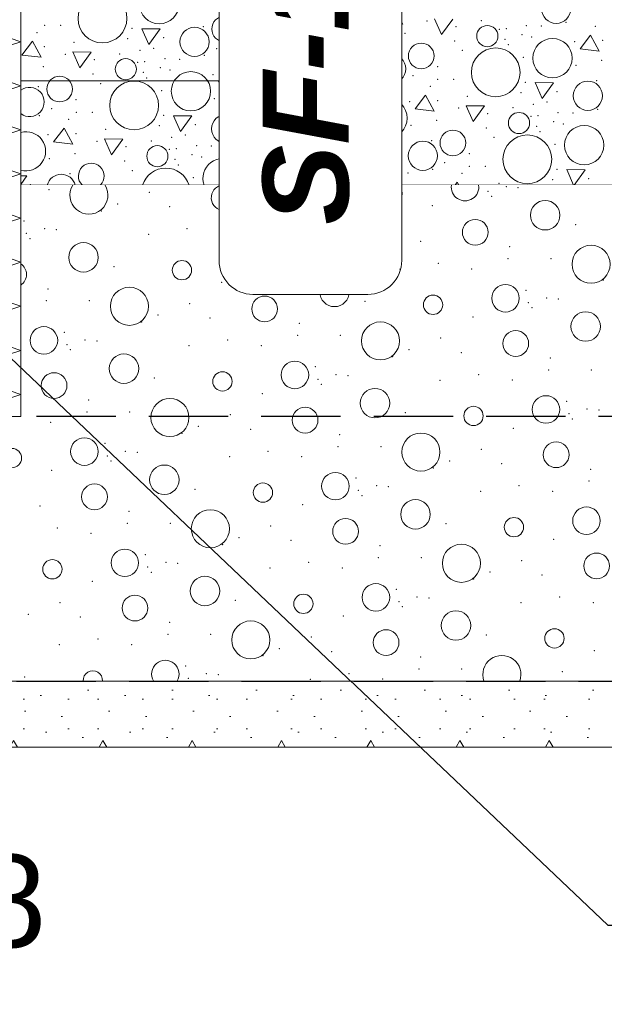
# Model space of a CAD drawing. Header units: millimetres. Extents: x -12989 to 381814, y -50461 to 30884.
# Tile 81 of 111: x 378537 to 379421, y -47749 to -46261. Entities that reach past the tile are written whole.
import ezdxf

# ---------------------------------------------------------------- set-up
doc = ezdxf.new("R2010")
doc.units = ezdxf.units.MM
doc.header["$MEASUREMENT"] = 0
doc.linetypes.add('Krawędzie ukryte', pattern=[170, 120, -50])
doc.linetypes.add('Wipeout_Contour', pattern=[1000, 0, -1000])
for name, color, linetype, lineweight in [('0_Nr_pióra__21', 7, 'Continuous', 25), ('A_OZN_ODNOSNIKI_Nr_pióra__6', 7, 'Continuous', 13), ('A_OZN_ODNOSNIKI_Nr_pióra__85', 7, 'Continuous', 13), ('A_WYPEŁNIENIA RYSUNKI_Nr_pióra__18', 9, 'Continuous', 13), ('Nowe_A__SCIANY_Nr_pióra__27', 7, 'Continuous', 25), ('Nowe_A__SCIANY_Nr_pióra__47', 7, 'Continuous', 15), ('Nowe_A__STROPY_Nr_pióra__69', 7, 'Continuous', 13), ('Nowe_A_OZN_ODNOSNIKI_Nr_pióra__85', 7, 'Continuous', 13), ('Nowe_A_WYM_Nr_pióra__1', 7, 'Continuous', 13), ('Nowe_A_WYM_Nr_pióra__45', 7, 'Continuous', 15), ('Nowe_A_WYM_Nr_pióra__85', 7, 'Continuous', 13)]:
    doc.layers.add(name, color=color, linetype=linetype, lineweight=lineweight)
for name, color, linetype in [('A_OZN_ODNOSNIKI', 7, 'Continuous'), ('A_WYPEŁNIENIA RYSUNKI', 7, 'Continuous'), ('Nowe_A__SCIANY', 7, 'Continuous'), ('Nowe_A__STROPY', 7, 'Continuous'), ('Nowe_A_WYM', 7, 'Continuous')]:
    doc.layers.add(name, color=color, linetype=linetype)
for name, color, linetype, lineweight, true_color in [('A_WYPEŁNIENIA RYSUNKI_Nr_pióra__242', 7, 'Continuous', 13, 0xa7a7a7), ('Nowe_A__SCIANY_Nr_pióra__169', 7, 'Continuous', 5, 0x6a6a6a), ('Nowe_A__SCIANY_Nr_pióra__174', 7, 'Continuous', 5, 0x6a6a6a), ('Nowe_A__STROPY_Nr_pióra__173', 7, 'Continuous', 5, 0x6a6a6a), ('Nowe_A__STROPY_Nr_pióra__178', 7, 'Continuous', 5, 0x6a6a6a)]:
    doc.layers.add(name, color=color, linetype=linetype, lineweight=lineweight, true_color=true_color)
doc.styles.add('STYL_AUTOMATYCZNY_4', font='arial.ttf')
doc.styles.add('STYL_AUTOMATYCZNY_8', font='arial.ttf')
doc.dimstyles.new('STYL_AUTOMATYCZNY__1', dxfattribs={"dimtxt": 139.999998, "dimasz": 57, "dimexe": 0.18, "dimexo": 0.0625, "dimgap": 0, "dimtad": 1, "dimtih": 1, "dimtoh": 1, "dimdec": 0, "dimlfac": 0.1, "dimzin": 0, "dimdsep": 46, "dimtxsty": 'STYL_AUTOMATYCZNY_4', "dimblk": 'ARROWHEAD_6', "dimblk1": 'ARROWHEAD_6', "dimblk2": 'ARROWHEAD_6', "dimcen": 0.09, "dimse1": 1, "dimse2": 1, "dimclrd": 7, "dimclre": 7, "dimclrt": 7, "dimadec": 0, "dimazin": 0, "dimtfac": 1, "dimtdec": 4, "dimtmove": 0, "dimatfit": 3, "dimfxl": 0, "dimtolj": 1, "dimtzin": 0, "dimarcsym": 0})
doc.dimstyles.new('STYL_AUTOMATYCZNY__2', dxfattribs={"dimtxt": 139.999998, "dimasz": 57, "dimexe": 0.18, "dimexo": 0.0625, "dimgap": 0, "dimtad": 1, "dimdec": 0, "dimlfac": 0.1, "dimzin": 0, "dimdsep": 46, "dimtxsty": 'STYL_AUTOMATYCZNY_4', "dimblk": 'ARROWHEAD_6', "dimblk1": 'ARROWHEAD_6', "dimblk2": 'ARROWHEAD_6', "dimcen": 0.09, "dimse1": 1, "dimse2": 1, "dimclrd": 7, "dimclre": 7, "dimclrt": 7, "dimadec": 0, "dimazin": 0, "dimtfac": 1, "dimtdec": 4, "dimtmove": 0, "dimatfit": 3, "dimfxl": 0, "dimtolj": 1, "dimtzin": 0, "dimarcsym": 0})
doc.dimstyles.new('STYL_AUTOMATYCZNY__3', dxfattribs={"dimtxt": 0.18, "dimasz": 91.2, "dimexe": 0.18, "dimexo": 0.0625, "dimgap": 0, "dimtad": 0, "dimtih": 1, "dimtoh": 1, "dimdec": 4, "dimzin": 0, "dimdsep": 46, "dimcen": 0.09, "dimadec": 0, "dimazin": 0, "dimtfac": 1, "dimtdec": 4, "dimtmove": 0, "dimatfit": 3, "dimldrblk": 'ARROWHEAD_5', "dimfxl": 0, "dimtolj": 1, "dimtzin": 0, "dimarcsym": 0})

# ---------------------------------------------------------------- blocks, each defined once
blk = doc.blocks.new('*X26', base_point=(363535.4, -45960.6))
at = {"layer": 'Nowe_A__STROPY_Nr_pióra__178', "color": 251, "linetype": 'Continuous', "lineweight": 5, "true_color": 0x6a6a6a}
for p, q in [((379103, -46243.2), (379087.2, -46263.9)), ((379116.2, -46267.3), (379103, -46243.2)), ((379164.3, -46259.3), (379174.7, -46283.2)), ((379174.7, -46283.2), (379191.8, -46259.6)), ((378721.9, -46274.2), (378732.3, -46298.1)), ((378749.4, -46274.5), (378721.9, -46274.2)), ((378732.3, -46298.1), (378749.4, -46274.5)), ((379087.2, -46263.9), (379116.2, -46267.3)), ((379400.4, -46284), (379384.6, -46304.7)), ((379413.5, -46308.1), (379400.4, -46284)), ((378556.1, -46293.3), (378540.3, -46314)), ((378569.3, -46317.4), (378556.1, -46293.3)), ((378540.3, -46314), (378569.3, -46317.4)), ((378617.4, -46309.4), (378627.8, -46333.2)), ((378644.9, -46309.6), (378617.4, -46309.4)), ((378627.8, -46333.2), (378644.9, -46309.6)), ((379019.3, -46314.9), (379029.7, -46338.8)), ((379046.8, -46315.2), (379019.3, -46314.9)), ((379029.7, -46338.8), (379046.8, -46315.2)), ((379384.6, -46304.7), (379413.5, -46308.1)), ((378853.5, -46334), (378837.7, -46354.7)), ((378866.7, -46358.2), (378853.5, -46334)), ((378837.7, -46354.7), (378866.7, -46358.2)), ((378914.8, -46350.1), (378925.2, -46374)), ((378942.3, -46350.4), (378914.8, -46350.1)), ((378925.2, -46374), (378942.3, -46350.4)), ((379316.7, -46355.7), (379327.1, -46379.6)), ((379344.2, -46356), (379316.7, -46355.7)), ((379327.1, -46379.6), (379344.2, -46356)), ((379150.9, -46374.8), (379135.1, -46395.5)), ((379164, -46398.9), (379150.9, -46374.8)), ((379212.2, -46390.9), (379222.6, -46414.7)), ((379239.7, -46391.1), (379212.2, -46390.9)), ((379222.6, -46414.7), (379239.7, -46391.1)), ((378769.8, -46405.8), (378780.2, -46429.6)), ((378797.3, -46406), (378769.8, -46405.8)), ((378780.2, -46429.6), (378797.3, -46406)), ((379135.1, -46395.5), (379164, -46398.9)), ((378604, -46424.8), (378588.2, -46445.5)), ((378617.2, -46449), (378604, -46424.8)), ((378588.2, -46445.5), (378617.2, -46449)), ((378665.3, -46440.9), (378675.7, -46464.8)), ((378692.8, -46441.2), (378665.3, -46440.9)), ((378675.7, -46464.8), (378692.8, -46441.2)), ((379067.2, -46446.5), (379077.6, -46470.4)), ((379094.7, -46446.8), (379067.2, -46446.5)), ((379077.6, -46470.4), (379094.7, -46446.8)), ((378901.4, -46465.6), (378885.6, -46486.3)), ((378914.5, -46489.7), (378901.4, -46465.6)), ((378962.7, -46481.7), (378973.1, -46505.5)), ((378990.2, -46481.9), (378962.7, -46481.7)), ((378973.1, -46505.5), (378990.2, -46481.9)), ((378547.8, -46496.8), (378538.5, -46496.7)), ((378538.5, -46509.7), (378547.8, -46496.8)), ((378885.6, -46486.3), (378914.5, -46489.7)), ((379364.6, -46487.3), (379374.7, -46510.6)), ((379392.1, -46487.5), (379364.6, -46487.3)), ((379375.3, -46510.6), (379392.1, -46487.5)), ((379198.7, -46506.3), (379195.5, -46510.6)), ((379201.1, -46510.6), (379198.7, -46506.3))]:
    blk.add_line(p, q, dxfattribs=at)
for centre, radius in [((378748, -46237.2), 29.7), ((378662.1, -46258.7), 36.9), ((378946.9, -46244.6), 16), ((379348.3, -46244.1), 22.1), ((378846.9, -46274.7), 19.4), ((379045.4, -46278), 29.7), ((378801.4, -46294.1), 22.1), ((378959.5, -46299.4), 36.9), ((379244.2, -46285.4), 16), ((379342.7, -46318.7), 29.7), ((379144.2, -46315.4), 19.4), ((379256.9, -46340.2), 36.9), ((378697.4, -46335.4), 16), ((379098.8, -46334.9), 22.1), ((378597.4, -46365.5), 19.4), ((378795.9, -46368.8), 29.7), ((378710, -46390.2), 36.9), ((378994.7, -46376.2), 16), ((379396.2, -46375.6), 22.1), ((378894.7, -46406.2), 19.4), ((379093.2, -46409.5), 29.7), ((378849.3, -46425.7), 22.1), ((379007.4, -46431), 36.9), ((379292.1, -46416.9), 16), ((379390.6, -46450.3), 29.7), ((379192.1, -46447), 19.4), ((379304.7, -46471.7), 36.9), ((378745.2, -46467), 16), ((379146.7, -46466.4), 22.1)]:
    blk.add_circle(centre, radius, dxfattribs=at)
for centre, radius, start, end in [((378551.9, -46385), 22.1, 232.7429, 127.2571), ((378546.4, -46459.6), 29.7, 254.6544, 105.3456), ((378645.2, -46497), 19.4, 315.6979, 224.3021), ((378843.7, -46500.3), 29.7, 339.7484, 200.2516), ((378599.8, -46516.5), 22.1, 15.5205, 164.4795), ((378757.9, -46521.8), 36.9, 17.663, 162.337), ((379042.6, -46507.7), 16, 349.6748, 190.3252)]:
    blk.add_arc(centre, radius, start, end, dxfattribs=at)
for p in [(378574.5, -46269.2), (378598.7, -46269.2), (378706.9, -46273.8), (378814.9, -46271.2), (378908.9, -46266.4), (379152.7, -46262.8), (379196.8, -46270.9), (379234.9, -46262.2), (379272.7, -46274.2), (379303.4, -46269.5), (379325.7, -46270.2), (379363.3, -46264.7), (379407.3, -46270.7), (378563, -46280), (378700.3, -46289.3), (378754.8, -46287.7), (378754.8, -46287.7), (379001.3, -46276.9), (379080.8, -46288.9), (379119.8, -46281.4), (379262.4, -46275), (379296.6, -46283.2), (379311.2, -46286.6), (378574.2, -46301.3), (378619.1, -46294.8), (378739.8, -46303.7), (378834.7, -46304.4), (378871.6, -46290.9), (379194.7, -46292.7), (379270.9, -46290.3), (379275.8, -46298.5), (379376.2, -46293.7), (379418.5, -46292), (378605.8, -46312.8), (378688, -46312.3), (378718.9, -46306.9), (378816.4, -46314.7), (378871.9, -46309.9), (378896.1, -46309.9), (379004.3, -46314.6), (379112.2, -46312), (379206.2, -46307.1), (379298.6, -46317.6), (378572.9, -46331.5), (378649.9, -46321), (378715.5, -46325.1), (378725.8, -46324.3), (378749.7, -46333.3), (378756.6, -46319.6), (378778.8, -46320.3), (378860.4, -46320.7), (378997.7, -46330.1), (379052.2, -46328.5), (379052.2, -46328.5), (379169, -46331.7), (379378.2, -46329.7), (379417.2, -46322.2), (378647.9, -46342.7), (378724.1, -46340.4), (378728.9, -46348.6), (378764.3, -46336.7), (378829.3, -46343.8), (378871.6, -46342.1), (378916.4, -46335.6), (379016.3, -46347.6), (379037.1, -46344.4), (379132, -46345.1), (378565.4, -46362.1), (378659.4, -46357.2), (378903.2, -46353.6), (378947.3, -46361.7), (378985.4, -46353), (379053.9, -46360.3), (379076.2, -46361), (379113.8, -46355.5), (379157.8, -46361.5), (379169.3, -46350.7), (379193.5, -46350.7), (379301.7, -46355.3), (379409.6, -46352.7), (378751.8, -46367.7), (378870.3, -46372.2), (379012.9, -46365.8), (379023.2, -46365), (379047.1, -46374), (379061.7, -46377.5), (379213.8, -46376.3), (379295.1, -46370.8), (379349.5, -46369.2), (379349.5, -46369.2), (378622.1, -46381.7), (378831.3, -46379.8), (378945.3, -46383.5), (379021.4, -46381.2), (379026.3, -46389.3), (379126.7, -46384.5), (379169, -46382.8), (379282.8, -46393.7), (379313.7, -46388.4), (379334.5, -46385.2), (378566.9, -46405.5), (378585.2, -46395.2), (378622.4, -46400.8), (378646.6, -46400.7), (378754.8, -46405.4), (378862.7, -46402.8), (378956.7, -46397.9), (379049.1, -46408.5), (379200.6, -46394.3), (379244.7, -46402.5), (379310.3, -46406.6), (379320.6, -46405.8), (379351.3, -46401.1), (379373.6, -46401.8), (379411.2, -46396.2), (378610.9, -46411.5), (378748.2, -46420.9), (378802.7, -46419.3), (378802.7, -46419.3), (378919.5, -46422.5), (379128.7, -46420.5), (379167.7, -46413), (379318.8, -46421.9), (379344.5, -46414.8), (379359.1, -46418.2), (378579.8, -46434.6), (378622.1, -46432.9), (378666.9, -46426.4), (378766.8, -46438.4), (378787.6, -46435.2), (378882.5, -46435.9), (379242.6, -46424.2), (379323.7, -46430.1), (378653.7, -46444.4), (378697.8, -46452.5), (378735.9, -46443.8), (378804.4, -46451.1), (378826.7, -46451.8), (378864.3, -46446.3), (378908.3, -46452.3), (378919.8, -46441.5), (378944, -46441.5), (379052.2, -46446.1), (379160.1, -46443.6), (379254.1, -46438.7), (379346.5, -46449.2), (378620.8, -46463), (378763.4, -46456.6), (378773.7, -46455.8), (378797.6, -46464.8), (378812.2, -46468.3), (378964.3, -46467.1), (379045.6, -46461.7), (379100, -46460), (379100, -46460), (379216.8, -46463.2), (378581.8, -46470.6), (378695.8, -46474.3), (378771.9, -46472), (378776.8, -46480.1), (378877.2, -46475.3), (378919.5, -46473.6), (379064.2, -46479.2), (379085, -46476), (379179.9, -46476.7), (379217.2, -46482.2), (379241.4, -46482.2), (378613.2, -46493.6), (378707.2, -46488.7), (378951.1, -46485.1), (378995.2, -46493.3), (379033.3, -46484.6), (379060.8, -46497.4), (379071.1, -46496.6), (379101.8, -46491.9), (379124.1, -46492.6), (379161.7, -46487), (379205.7, -46493), (379349.5, -46486.9), (378553.2, -46510.1), (378553.2, -46510.1), (378799.6, -46499.3), (378918.2, -46503.8), (379095, -46505.6), (379109.6, -46509), (379261.7, -46507.9), (379343, -46502.4), (379397.4, -46500.8), (379397.4, -46500.8)]:
    blk.add_point(p, dxfattribs=at)
blk = doc.blocks.new('ElemPrzekroju_14_1', base_point=(363535.4, -45960.6))
at = {"color": 254, "linetype": 'Wipeout_Contour', "lineweight": 0, "ltscale": 2293822.290527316}
blk.add_wipeout([(378357.4, -46860.6), (378357.4, -47260.6), (381359.7, -47260.6), (381359.7, -46510.6), (378538.5, -46510.6), (378538.5, -46860.6)], dxfattribs=at).dxf.layer = 'Nowe_A__STROPY'
at = {"layer": 'Nowe_A__STROPY_Nr_pióra__173', "linetype": 'Continuous', "lineweight": 5, "true_color": 0x6a6a6a}
h = blk.add_hatch(dxfattribs=at)
h.set_pattern_fill('Grunt_0001', color=251, style=0, pattern_type=2)
h.set_pattern_definition([(45, (363535.4, -45960.59), (-95.4594, 95.4594), []), (45, (363503.58, -45928.77), (-190.919, 190.919), []), (45, (363471.76, -45896.95), (-190.919, 190.919), []), (135, (363439.945, -45865.132), (31.8198, 31.8198), [135, -135])])
h.paths.add_polyline_path([(378357.4, -46860.6), (378357.4, -47260.6), (381359.7, -47260.6), (381359.7, -46510.6), (378538.5, -46510.6), (378538.5, -46860.6)])
at = {"layer": 'Nowe_A__STROPY_Nr_pióra__69', "color": 7, "linetype": 'Continuous', "lineweight": 13}
blk.add_line((381359.7, -47260.6), (378357.4, -47260.6), dxfattribs=at)
at = {"color": 254, "linetype": 'Wipeout_Contour', "lineweight": 0, "ltscale": 3058621.16209194}
blk.add_wipeout([(379055.4, -46110.6), (378538.5, -46110.6), (378538.5, -46510.6), (381359.7, -46510.6), (381359.7, -46110.6), (379135, -46110.6), (379189.3, -46189.5), (379001.1, -46189.5)], dxfattribs=at).dxf.layer = 'Nowe_A__STROPY'
at = {"layer": 'Nowe_A__STROPY_Nr_pióra__69', "color": 7, "linetype": 'Continuous', "lineweight": 13}
blk.add_line((381359.7, -46510.6), (378538.5, -46510.6), dxfattribs=at)
at = {"layer": 'Nowe_A__STROPY', "lineweight": 0}
blk.add_blockref('*X26', (363535.4, -45960.6), dxfattribs=at)
blk = doc.blocks.new('*X165', base_point=(363535.4, -45960.6))
at = {"layer": 'A_WYPEŁNIENIA RYSUNKI_Nr_pióra__242', "color": 253, "linetype": 'Continuous', "lineweight": 13, "true_color": 0xa7a7a7}
for centre, radius in [((379331.6, -46556.3), 22.3), ((379021.4, -46578.1), 28.8), ((379225.9, -46582.1), 19.5), ((378633.4, -46620), 22.3), ((379401.1, -46630.4), 28.8), ((378892, -46629.6), 20.8), ((378782.4, -46639.4), 14.6), ((379013.1, -46672.2), 22.3), ((379271.7, -46681.9), 20.8), ((378702.9, -46694), 28.8), ((378907.4, -46698), 19.5), ((379162.1, -46691.7), 14.6), ((379392.8, -46724.5), 22.3), ((379082.6, -46746.3), 28.8), ((378573.6, -46745.5), 20.8), ((379287.1, -46750.3), 19.5), ((378694.6, -46788.2), 22.3), ((378953.2, -46797.8), 20.8), ((378588.9, -46813.9), 19.5), ((378843.6, -46807.6), 14.6), ((379074.3, -46840.4), 22.3), ((378764.1, -46862.2), 28.8), ((379332.9, -46850), 20.8), ((378968.6, -46866.2), 19.5), ((379223.3, -46859.8), 14.6), ((378634.8, -46913.7), 20.8), ((379143.8, -46914.4), 28.8), ((379348.3, -46918.4), 19.5), ((378525.2, -46923.5), 14.6), ((378755.8, -46956.3), 22.3), ((379014.4, -46966), 20.8), ((378650.1, -46982.1), 19.5), ((378904.8, -46975.7), 14.6), ((379135.5, -47008.6), 22.3), ((378825.3, -47030.4), 28.8), ((379394.1, -47018.2), 20.8), ((379029.8, -47034.3), 19.5), ((379284.5, -47028), 14.6), ((378696, -47081.9), 20.8), ((379205, -47082.6), 28.8), ((378586.4, -47091.6), 14.6), ((379409.5, -47086.6), 19.5), ((378817.1, -47124.5), 22.3), ((379075.7, -47134.1), 20.8), ((378711.3, -47150.3), 19.5), ((378966, -47143.9), 14.6), ((379196.7, -47176.7), 22.3), ((378886.5, -47198.5), 28.8), ((379091, -47202.5), 19.5), ((379345.7, -47196.1), 14.6)]:
    blk.add_circle(centre, radius, dxfattribs=at)
for centre, radius, start, end in [((378641.7, -46525.9), 28.8, 147.9172, 32.0828), ((378846.2, -46529.8), 19.5, 99.5356, 80.4644), ((378951.9, -46504.1), 22.3, 197.0061, 342.9939), ((379100.9, -46523.5), 14.6, 117.7361, 62.2639), ((379210.5, -46513.7), 20.8, 171.3744, 8.6256), ((378527.7, -46645.8), 19.5, 303.5994, 56.4006), ((379266.2, -47250.8), 28.8, 340.0324, 199.9676), ((378757.2, -47250), 20.8, 329.4967, 210.5033), ((378647.6, -47259.8), 14.6, 356.9235, 183.0765)]:
    blk.add_arc(centre, radius, start, end, dxfattribs=at)
for p in [(378581.1, -46517.5), (378581.1, -46517.5), (378732.9, -46521.7), (378998, -46518.4), (379245.2, -46520.2), (379250.5, -46527.9), (379272.7, -46513.1), (379290.6, -46514.7), (378684.9, -46539.2), (379161.1, -46542), (378660.2, -46549.7), (378763.8, -46543.5), (378898.5, -46551.7), (378543.4, -46565.1), (378895.9, -46569.7), (378960.8, -46569.8), (378960.8, -46569.8), (379377.6, -46570.6), (378547.1, -46583.9), (378574.5, -46576.8), (378592.5, -46578.3), (378731.9, -46585.3), (378790.2, -46576.8), (378841, -46585.2), (379112.6, -46573.9), (378552.3, -46591.6), (379039.8, -46602), (379064.6, -46591.4), (379143.5, -46595.8), (379278.2, -46604), (378923.1, -46617.3), (378954.2, -46629), (378972.1, -46630.6), (379169.9, -46629.1), (379275.6, -46622), (379340.4, -46622), (379340.4, -46622), (378679.5, -46634.3), (378926.7, -46636.1), (378932, -46643.8), (379111.6, -46637.6), (379220.7, -46637.4), (378842.6, -46657.9), (379419.5, -46654.2), (378580, -46667.6), (379302.8, -46669.6), (378577.4, -46685.6), (378642.3, -46685.7), (378642.3, -46685.7), (378794.1, -46689.8), (379059.2, -46686.5), (379306.4, -46688.4), (379333.9, -46681.2), (379351.8, -46682.8), (379311.7, -46696.1), (378721.4, -46717.9), (378746.1, -46707.3), (378825, -46711.7), (378959.7, -46719.9), (379222.3, -46710.1), (378604.6, -46733.2), (378635.7, -46744.9), (378653.7, -46746.5), (378851.4, -46745), (378957.1, -46737.9), (379022, -46737.9), (379022, -46737.9), (379173.8, -46742.1), (378608.3, -46752), (378613.6, -46759.8), (378793.1, -46753.5), (378902.2, -46753.3), (379125.8, -46759.6), (379204.7, -46763.9), (379101.1, -46770.2), (379339.4, -46772.1), (378984.3, -46785.5), (379336.8, -46790.1), (379401.6, -46790.2), (379401.6, -46790.2), (378740.7, -46802.4), (378988, -46804.3), (379015.4, -46797.2), (379033.3, -46798.7), (379172.8, -46805.7), (379231.1, -46797.2), (379281.9, -46805.6), (378993.2, -46812), (378641.2, -46835.8), (378903.8, -46826.1), (379364, -46837.7), (378638.6, -46853.8), (378703.5, -46853.9), (378703.5, -46853.9), (379120.4, -46854.7), (379395.1, -46849.4), (379413, -46851), (378583.8, -46869.2), (378855.4, -46858), (379367.6, -46856.5), (379372.9, -46864.3), (378807.3, -46875.5), (378886.2, -46879.8), (379283.5, -46878.3), (378782.6, -46886.1), (379020.9, -46888), (378665.8, -46901.4), (378696.9, -46913.1), (378714.9, -46914.7), (378912.6, -46913.1), (379018.3, -46906.1), (379083.2, -46906.1), (379083.2, -46906.1), (379235, -46910.3), (378669.5, -46920.2), (378674.8, -46927.9), (378854.3, -46921.6), (378963.4, -46921.5), (379187, -46927.7), (378585.3, -46942), (379162.3, -46938.3), (379265.9, -46932.1), (379400.6, -46940.3), (379045.5, -46953.6), (379398, -46958.3), (378801.9, -46970.6), (379049.2, -46972.4), (379076.6, -46965.3), (379094.5, -46966.9), (379234, -46973.9), (379292.3, -46965.4), (379343.1, -46973.7), (379054.4, -46980.2), (378567.7, -46995.8), (378702.4, -47004), (378965, -46994.2), (378594.1, -47029.1), (378699.8, -47022), (378764.7, -47022), (378764.7, -47022), (378916.6, -47026.2), (379181.6, -47022.9), (378645, -47037.4), (378868.6, -47043.7), (378947.4, -47048), (379344.7, -47046.5), (378843.8, -47054.2), (379082.1, -47056.2), (378727, -47069.6), (379079.5, -47074.2), (379144.4, -47074.3), (379144.4, -47074.3), (379296.2, -47078.4), (378730.7, -47088.4), (378758.1, -47081.2), (378776.1, -47082.8), (378915.5, -47089.8), (378973.8, -47081.3), (379024.7, -47089.7), (378736, -47096.1), (379223.5, -47106.5), (379248.2, -47095.9), (379327.1, -47100.3), (378646.6, -47110.1), (379106.7, -47121.8), (379137.8, -47133.5), (379155.8, -47135.1), (379353.5, -47133.6), (378598.1, -47142.1), (378863.1, -47138.8), (379110.4, -47140.6), (379115.7, -47148.3), (379295.2, -47142.1), (379404.3, -47141.9), (378550.1, -47159.6), (378628.9, -47163.9), (379026.2, -47162.4), (378763.6, -47172.1), (378655.4, -47197.2), (378761, -47190.1), (378825.9, -47190.2), (378825.9, -47190.2), (378977.8, -47194.3), (379242.8, -47191), (378597.1, -47205.7), (378706.2, -47205.6), (378929.8, -47211.8), (378905, -47222.4), (379008.6, -47216.2), (379143.3, -47224.4), (379405.9, -47214.6), (378788.2, -47237.7), (379140.7, -47242.4), (379205.6, -47242.4), (379205.6, -47242.4), (378544.6, -47254.7), (378791.9, -47256.5), (378819.3, -47249.4), (378837.3, -47251), (379035, -47249.5), (379357.4, -47246.6), (378976.7, -47258), (379085.9, -47257.8)]:
    blk.add_point(p, dxfattribs=at)
blk = doc.blocks.new('Wypełnienie_3_1', base_point=(363535.4, -45960.6))
at = {"color": 254, "linetype": 'Wipeout_Contour', "lineweight": 0, "ltscale": 2291083.964570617}
blk.add_wipeout([(378538.5, -46860.6), (378357.4, -46860.6), (378357.4, -47260.6), (379788.2, -47260.6), (380171.9, -46510.6), (378538.5, -46510.6)], dxfattribs=at).dxf.layer = 'A_WYPEŁNIENIA RYSUNKI'
at = {"layer": 'A_WYPEŁNIENIA RYSUNKI_Nr_pióra__242', "color": 253, "linetype": 'Continuous', "lineweight": 13, "true_color": 0xa7a7a7}
blk.add_blockref('*X165', (363535.4, -45960.6), dxfattribs=at)
blk = doc.blocks.new('*D181', base_point=(363535.4, -45960.6))
at = {"layer": 'Nowe_A_WYM_Nr_pióra__45', "color": 7, "linetype": 'Continuous', "lineweight": 15}
for p, q in [((378387.4, -47663.2), (378327.4, -47723.2)), ((378408.5, -47723.2), (378468.5, -47663.2))]:
    blk.add_line(p, q, dxfattribs=at)
at = {"layer": 'Nowe_A_WYM_Nr_pióra__85', "color": 7, "linetype": 'Continuous', "lineweight": 13}
for p, q in [((378357.4, -47749.5), (378357.4, -47637)), ((378438.5, -47749.5), (378438.5, -47637)), ((378357.4, -47693.2), (378438.5, -47693.2)), ((378438.5, -47693.2), (378483.5, -47693.2))]:
    blk.add_line(p, q, dxfattribs=at)
at = {"layer": 'Nowe_A_WYM_Nr_pióra__1', "color": 7, "lineweight": 13, "insert": (378468.5, -47665.2), "char_height": 140, "attachment_point": 7, "style": 'STYL_AUTOMATYCZNY_4'}
blk.add_mtext('\\A1;{\\pql;\\fArial|b0|i0|c238|p0;\\W1.000000;8}', dxfattribs=at)
blk = doc.blocks.new('ARROWHEAD_6')
at = {"color": 0, "linetype": 'Continuous', "lineweight": 0}
for p, q in [((-0.5, -0.5), (0.5, 0.5)), ((0, 0), (-1, 0))]:
    blk.add_line(p, q, dxfattribs=at)
blk = doc.blocks.new('Etykieta_5_1', base_point=(378538.5, -46352.9))
at = {"color": 254, "linetype": 'Wipeout_Contour', "lineweight": 0, "ltscale": 9163223.306879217}
blk.add_wipeout([(378838.5, -46081), (378838.5, -46624.8), (378838.5, -46624.8), (378845.3, -46650.4), (378864, -46669.1), (378889.6, -46675.9), (378889.6, -46675.9), (379063.7, -46675.9), (379063.7, -46675.9), (379089.3, -46669.1), (379108, -46650.4), (379114.8, -46624.8), (379114.8, -46624.8), (379114.8, -46081), (379114.8, -46081), (379108, -46055.4), (379089.3, -46036.7), (379063.7, -46029.9), (379063.7, -46029.9), (378889.6, -46029.9), (378889.6, -46029.9), (378864, -46036.7), (378845.3, -46055.4)], dxfattribs=at).dxf.layer = 'A_OZN_ODNOSNIKI'
at = {"layer": 'A_OZN_ODNOSNIKI_Nr_pióra__85', "color": 7, "linetype": 'Continuous', "lineweight": 13}
for p, q in [((378239, -46352.9), (378838, -46352.9)), ((378838, -46352.9), (378838.5, -46352.9))]:
    blk.add_line(p, q, dxfattribs=at)
at = {"layer": 'A_OZN_ODNOSNIKI_Nr_pióra__85', "color": 7, "linetype": 'Continuous', "lineweight": 13, "flags": 128}
blk.add_lwpolyline([(378838.5, -46081, -0.414214), (378889.6, -46029.9), (379063.7, -46029.9, -0.414214), (379114.8, -46081), (379114.8, -46624.8, -0.414214), (379063.7, -46675.9), (378889.6, -46675.9, -0.414214), (378838.5, -46624.8)], format="xyb", close=True, dxfattribs=at)
at = {"layer": 'A_OZN_ODNOSNIKI_Nr_pióra__6', "color": 7, "lineweight": 13, "insert": (378904.4, -46570.8), "char_height": 130, "attachment_point": 1, "rotation": 90, "style": 'STYL_AUTOMATYCZNY_8'}
blk.add_mtext('\\A1;{\\pql;\\pt0,6000;\\fArial|b1|i1|c238|p0;\\W1.000000;SF-1\\fArial|b1|i1|c238|p0;\\W1.000000;\\A1{\\H.66x;\\S^  ;}\\fArial|b1|i1|c238|p0;\\W1.000000;\\fArial|b1|i1|c238|p0;\\W1.000000;\\A1{\\H.66x;\\S^  ;}\\fArial|b1|i1|c238|p0;\\W1.000000; \\fArial|b1|i1|c238|p0;\\W1.000000;\\fArial|b1|i1|c238|p0;\\W1.000000;\\fArial|b1|i1|c238|p0;\\W1.000000;\\fArial|b1|i1|c238|p0;\\W1.000000;\\fArial|b1|i1|c238|p0;\\W1.000000;\\fArial|b1|i1|c238|p0;\\W1.000000;\\fArial|b1|i1|c238|p0;\\W1.000000;\\fArial|b1|i1|c238|p0;\\W1.000000;\\fArial|b1|i1|c238|p0;\\W1.000000;\\fArial|b1|i1|c238|p0;\\W1.000000;\\fArial|b1|i1|c238|p0;\\W1.000000;\\fArial|b1|i1|c238|p0;\\W1.000000;\\fArial|b1|i1|c238|p0;\\W1.000000;\\fArial|b1|i1|c238|p0;\\W1.000000;\\fArial|b1|i1|c238|p0;\\W1.000000;\\fArial|b1|i1|c238|p0;\\W1.000000;\\fArial|b1|i1|c238|p0;\\W1.000000;\\fArial|b1|i1|c238|p0;\\W1.000000;\\fArial|b1|i1|c238|p0;\\W1.000000;\\fArial|b1|i1|c238|p0;\\W1.000000;\\fArial|b1|i1|c238|p0;\\W1.000000;\\fArial|b1|i1|c238|p0;\\W1.000000;\\fArial|b1|i1|c238|p0;\\W1.000000;\\fArial|b1|i1|c238|p0;\\W1.000000;\\fArial|b1|i1|c238|p0;\\W1.000000;\\fArial|b1|i1|c238|p0;\\W1.000000;\\fArial|b1|i1|c238|p0;\\W1.000000;\\fArial|b1|i1|c238|p0;\\W1.000000;\\fArial|b1|i1|c238|p0;\\W1.000000;\\fArial|b1|i1|c238|p0;\\W1.000000;\\fArial|b1|i1|c238|p0;\\W1.000000;\\fArial|b1|i1|c238|p0;\\W1.000000;\\fArial|b1|i1|c238|p0;\\W1.000000;\\fArial|b1|i1|c238|p0;\\W1.000000;\\fArial|b1|i1|c238|p0;\\W1.000000;\\fArial|b1|i1|c238|p0;\\W1.000000;\\fArial|b1|i1|c238|p0;\\W1.000000;\\fArial|b1|i1|c238|p0;\\W1.000000;\\fArial|b1|i1|c238|p0;\\W1.000000;\\fArial|b1|i1|c238|p0;\\W1.000000;\\fArial|b1|i1|c238|p0;\\W1.000000;\\fArial|b1|i1|c238|p0;\\W1.000000;\\fArial|b1|i1|c238|p0;\\W1.000000;}', dxfattribs=at)
blk = doc.blocks.new('*X225', base_point=(363535.4, -45960.6))
at = {"layer": 'Nowe_A__SCIANY_Nr_pióra__174', "color": 251, "linetype": 'Continuous', "lineweight": 5, "true_color": 0x6a6a6a}
for p, q in [((378538.5, -45693.9), (378438.5, -45660.6)), ((378438.5, -45727.3), (378538.5, -45693.9)), ((378538.5, -45760.6), (378438.5, -45727.3)), ((378438.5, -45793.9), (378538.5, -45760.6)), ((378538.5, -45827.3), (378438.5, -45793.9)), ((378438.5, -45860.6), (378538.5, -45827.3)), ((378538.5, -45893.9), (378438.5, -45860.6)), ((378438.5, -45927.3), (378538.5, -45893.9)), ((378538.5, -45960.6), (378438.5, -45927.3)), ((378438.5, -45993.9), (378538.5, -45960.6)), ((378538.5, -46027.3), (378438.5, -45993.9)), ((378438.5, -46060.6), (378538.5, -46027.3)), ((378538.5, -46093.9), (378438.5, -46060.6)), ((378438.5, -46127.3), (378538.5, -46093.9)), ((378538.5, -46160.6), (378438.5, -46127.3)), ((378438.5, -46193.9), (378538.5, -46160.6)), ((378538.5, -46227.3), (378438.5, -46193.9)), ((378438.5, -46260.6), (378538.5, -46227.3)), ((378538.5, -46293.9), (378438.5, -46260.6)), ((378438.5, -46327.3), (378538.5, -46293.9)), ((378538.5, -46360.6), (378438.5, -46327.3)), ((378438.5, -46393.9), (378538.5, -46360.6)), ((378538.5, -46427.3), (378438.5, -46393.9)), ((378438.5, -46460.6), (378538.5, -46427.3)), ((378538.5, -46493.9), (378438.5, -46460.6)), ((378438.5, -46527.3), (378538.5, -46493.9)), ((378538.5, -46560.6), (378438.5, -46527.3)), ((378438.5, -46593.9), (378538.5, -46560.6)), ((378538.5, -46627.3), (378438.5, -46593.9)), ((378438.5, -46660.6), (378538.5, -46627.3)), ((378538.5, -46693.9), (378438.5, -46660.6)), ((378438.5, -46727.3), (378538.5, -46693.9)), ((378538.5, -46760.6), (378438.5, -46727.3)), ((378438.5, -46793.9), (378538.5, -46760.6)), ((378538.5, -46827.3), (378438.5, -46793.9)), ((378438.5, -46860.6), (378538.5, -46827.3))]:
    blk.add_line(p, q, dxfattribs=at)
blk = doc.blocks.new('ElemPrzekroju_141_1', base_point=(363535.4, -45960.6))
at = {"color": 254, "linetype": 'Wipeout_Contour', "lineweight": 0, "ltscale": 1524666.457183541}
blk.add_wipeout([(378258.5, -45660.6), (378258.5, -46860.6), (378438.5, -46860.6), (378438.5, -45660.6)], dxfattribs=at).dxf.layer = 'Nowe_A__SCIANY'
at = {"layer": 'Nowe_A__SCIANY_Nr_pióra__169', "linetype": 'Continuous', "lineweight": 5, "true_color": 0x6a6a6a}
h = blk.add_hatch(dxfattribs=at)
h.set_pattern_fill('Beton_0001', color=251, style=0, pattern_type=2)
h.set_pattern_definition([(45, (363535.4, -45960.59), (-63.6396, 63.6396), [67.5, -22.5]), (45, (363535.4, -45896.95), (-63.6396, 63.6396), [67.5, -22.5])])
h.paths.add_polyline_path([(378258.5, -45660.6), (378258.5, -46860.6), (378438.5, -46860.6), (378438.5, -45660.6)])
at = {"layer": 'Nowe_A__SCIANY_Nr_pióra__27', "color": 7, "linetype": 'Continuous', "lineweight": 25}
for p, q in [((378258.5, -45660.6), (378258.5, -45960.6)), ((378405.4, -45660.6), (378258.5, -45660.6)), ((378357.4, -46860.6), (378258.5, -46860.6))]:
    blk.add_line(p, q, dxfattribs=at)
at = {"layer": 'Nowe_A__SCIANY_Nr_pióra__27', "color": 7, "linetype": 'Continuous', "lineweight": 25, "flags": 128}
blk.add_lwpolyline([(378258.5, -45960.6), (378258.5, -46160.6), (378258.5, -46260.6), (378258.5, -46720.6), (378258.5, -46860.6)], dxfattribs=at)
at = {"color": 254, "linetype": 'Wipeout_Contour', "lineweight": 0, "ltscale": 1525222.317966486}
blk.add_wipeout([(378538.5, -45660.6), (378438.5, -45660.6), (378438.5, -46860.6), (378538.5, -46860.6)], dxfattribs=at).dxf.layer = 'Nowe_A__SCIANY'
at = {"layer": 'Nowe_A__SCIANY_Nr_pióra__27', "color": 7, "linetype": 'Continuous', "lineweight": 25}
for p, q in [((378438.5, -45660.6), (378405.4, -45660.6)), ((378438.5, -45660.6), (378438.5, -46860.6)), ((378438.5, -46860.6), (378357.4, -46860.6))]:
    blk.add_line(p, q, dxfattribs=at)
at = {"layer": 'Nowe_A__SCIANY_Nr_pióra__47', "color": 7, "linetype": 'Continuous', "lineweight": 15}
for p, q in [((378538.5, -45660.6), (378515.4, -45660.6)), ((378538.5, -45660.6), (378538.5, -45980.6)), ((378538.5, -46860.6), (378438.5, -46860.6))]:
    blk.add_line(p, q, dxfattribs=at)
at = {"layer": 'Nowe_A__SCIANY_Nr_pióra__47', "color": 7, "linetype": 'Continuous', "lineweight": 15, "flags": 128}
blk.add_lwpolyline([(378538.5, -45980.6), (378538.5, -46060.6), (378538.5, -46110.6), (378538.5, -46510.6), (378538.5, -46860.6)], dxfattribs=at)
at = {"layer": 'Nowe_A__SCIANY', "lineweight": 0}
blk.add_blockref('*X225', (363535.4, -45960.6), dxfattribs=at)
blk = doc.blocks.new('ARROWHEAD_5')
at = {"linetype": 'Continuous', "lineweight": 0}
blk.add_hatch(color=0, dxfattribs=at).paths.add_polyline_path([(-1, 0.2679), (0, 0), (-1, -0.2679)])
at = {"color": 0, "linetype": 'Continuous', "lineweight": 0}
blk.add_line((0, 0), (-1, 0), dxfattribs=at)
blk = doc.blocks.new('*D227', base_point=(363535.4, -45960.6))
at = {"layer": 'Nowe_A_WYM_Nr_pióra__45', "color": 7, "linetype": 'Continuous', "lineweight": 15}
for p, q in [((371350.9, -45930.6), (371410.9, -45990.6)), ((371350.9, -47230.6), (371410.9, -47290.6))]:
    blk.add_line(p, q, dxfattribs=at)
at = {"layer": 'Nowe_A_WYM_Nr_pióra__85', "color": 7, "linetype": 'Continuous', "lineweight": 13}
for p, q in [((371437.2, -45960.6), (371324.7, -45960.6)), ((371380.9, -47260.6), (371380.9, -45960.6)), ((371437.2, -47260.6), (371324.7, -47260.6)), ((371380.9, -47305.6), (371380.9, -47260.6))]:
    blk.add_line(p, q, dxfattribs=at)
at = {"layer": 'Nowe_A_WYM_Nr_pióra__1', "color": 7, "lineweight": 13, "insert": (371352.9, -46770.8), "char_height": 140, "attachment_point": 7, "rotation": 90, "style": 'STYL_AUTOMATYCZNY_4'}
blk.add_mtext('\\A1;{\\pql;\\fArial|b0|i0|c238|p0;\\W1.000000;130}', dxfattribs=at)

msp = doc.modelspace()

# ---------------------------------------------------------------- block references
at = {"layer": 'Nowe_A__STROPY', "lineweight": 0}
msp.add_blockref('ElemPrzekroju_14_1', (363535.4, -45960.6), dxfattribs=at)

# ---------------------------------------------------------------- next in the draw order: block references
at = {"layer": 'A_WYPEŁNIENIA RYSUNKI_Nr_pióra__242', "color": 253, "linetype": 'Continuous', "lineweight": 13, "true_color": 0xa7a7a7}
msp.add_blockref('Wypełnienie_3_1', (363535.4, -45960.6), dxfattribs=at)

# ---------------------------------------------------------------- next in the draw order: hatches: boundary and pattern name
at = {"layer": 'A_WYPEŁNIENIA RYSUNKI_Nr_pióra__18', "linetype": 'Continuous', "lineweight": 13}
h = msp.add_hatch(dxfattribs=at)
h.set_pattern_fill('Chudy_beton_B15_I_WSC_0001', color=9, style=0, pattern_type=2)
h.set_pattern_definition([(0, (363535.4, -45960.6), (0, 233.827), [14.625, -120.375]), (0, (363602.9, -45843.68), (0, 233.827), [14.625, -120.375]), (60, (363535.4, -45960.6), (-202.5, 116.9134), [14.625, -120.375]), (60, (363670.4, -45960.6), (-202.5, 116.9134), [14.625, -120.375]), (120, (363550.03, -45960.6), (202.5, 116.9134), [14.625, -120.375]), (120, (363685.03, -45960.6), (202.5, 116.9134), [14.625, -120.375]), (0, (363535.404, -45938.09), (0, 45), [0, -45, 0, -67.5]), (45, (363557.904, -45938.09), (-31.8198, 31.8198), [0, -33.75, 0, -56.25])])
h.paths.add_polyline_path([(376832.3, -47260.6), (379532.3, -47260.6), (379632.3, -47360.6), (376732.3, -47360.6)])

# ---------------------------------------------------------------- next in the draw order: linework, layer by layer
at = {"layer": 'A_WYPEŁNIENIA RYSUNKI_Nr_pióra__18', "color": 9, "linetype": 'Continuous', "lineweight": 13, "flags": 128}
msp.add_lwpolyline([(376832.3, -47260.6), (379532.3, -47260.6), (379632.3, -47360.6), (376732.3, -47360.6)], close=True, dxfattribs=at)

# ---------------------------------------------------------------- next in the draw order: block references
at = {"layer": 'A_OZN_ODNOSNIKI', "color": 7, "linetype": 'Continuous', "lineweight": 13}
msp.add_blockref('Etykieta_5_1', (378538.5, -46352.9), dxfattribs=at)

# ---------------------------------------------------------------- next in the draw order: dimensions: what is measured, and where the dimension line sits
at = {"layer": 'Nowe_A_WYM', "color": 7, "linetype": 'Continuous', "lineweight": 13}
dim = msp.add_linear_dim(base=(378438.5, -47693.2), p1=(378357.4, -47260.6), p2=(378438.5, -46860.6), dimstyle='STYL_AUTOMATYCZNY__1', dxfattribs=at)
dim.commit()
dim.dimension.update_dxf_attribs({"geometry": '*D181', "text_midpoint": (378521.8, -47595.2), "dimtype": 160})

# ---------------------------------------------------------------- next in the draw order: block references
at = {"layer": 'Nowe_A__SCIANY', "lineweight": 0}
msp.add_blockref('ElemPrzekroju_141_1', (363535.4, -45960.6), dxfattribs=at)

# ---------------------------------------------------------------- next in the draw order: linework, layer by layer
at = {"layer": '0_Nr_pióra__21', "color": 7, "linetype": 'Krawędzie ukryte', "lineweight": 25}
msp.add_lwpolyline([(379532.3, -46860.6), (376832.3, -46860.6), (376832.3, -47260.6), (379532.3, -47260.6)], close=True, dxfattribs=at)

# ---------------------------------------------------------------- next in the draw order: dimensions: what is measured, and where the dimension line sits
at = {"layer": 'Nowe_A_WYM', "color": 7, "linetype": 'Continuous', "lineweight": 13}
dim = msp.add_linear_dim(base=(371380.9, -45960.6), p1=(381359.7, -47260.6), p2=(381359.7, -45960.6), angle=90, dimstyle='STYL_AUTOMATYCZNY__2', dxfattribs=at)
dim.commit()
dim.dimension.update_dxf_attribs({"geometry": '*D227', "text_midpoint": (371282.9, -46610.9), "dimtype": 160, "text_rotation": 90})

# ---------------------------------------------------------------- next in the draw order: leaders
at = {"layer": 'Nowe_A_OZN_ODNOSNIKI_Nr_pióra__85', "color": 7, "linetype": 'Continuous', "lineweight": 13, "annotation_type": 0, "has_hookline": 1, "hookline_direction": 0, "text_width": 1218.3}
msp.add_leader([(378272.2, -46533.9), (379426.2, -47630), (379530.6, -47630)], dimstyle='STYL_AUTOMATYCZNY__3', dxfattribs=at)

doc.saveas('drawing.dxf')
